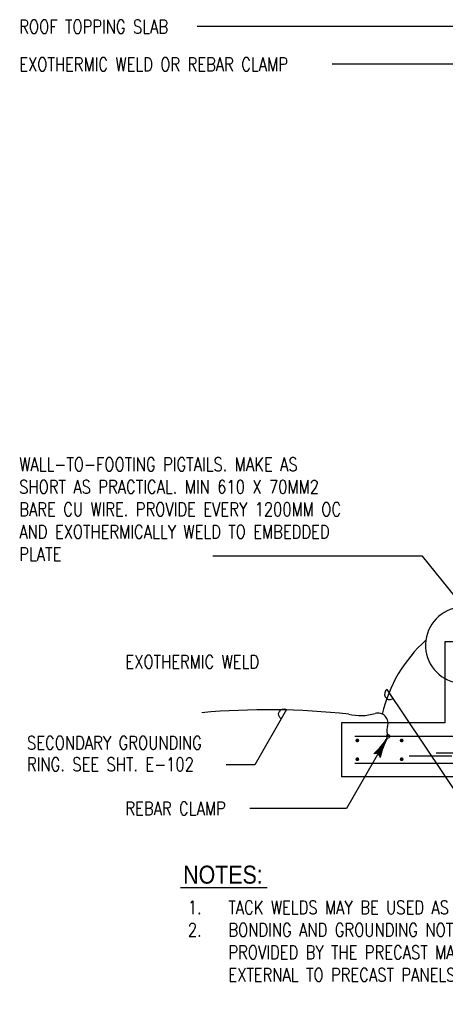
# Model space of a CAD drawing. Header units: inches. Extents: x 0 to 12596, y 564 to 12873.
# Tile 15 of 25: x 3130 to 3414, y 8179 to 8836. Entities that reach past the tile are written whole.
import ezdxf
from ezdxf.enums import TextEntityAlignment as Align

# ---------------------------------------------------------------- set-up
doc = ezdxf.new("R2010")
doc.units = ezdxf.units.IN
doc.header["$MEASUREMENT"] = 0
for name, color, linetype in [('D-DETL-TEXT', 3, 'Continuous'), ('E-ANNO-SYMB', 6, 'Continuous'), ('S-SECT-CONC', 3, 'Continuous'), ('WPOWER', 4, 'Continuous')]:
    doc.layers.add(name, color=color, linetype=linetype)
doc.layers.add('E-ANNO-TEXT', color=7, linetype='Continuous', lineweight=25)
doc.styles.add('HELV', font='helv.shx', dxfattribs={"width": 0.85, "height": 0.25})
doc.styles.add('ROMANS', font='ROMANS.shx', dxfattribs={"width": 0.8})

# ---------------------------------------------------------------- blocks, each defined once
blk = doc.blocks.new('LOOP')
blk.add_arc((0, 0), 0.046875, 180, 0)
blk = doc.blocks.new('AH')
at = {"color": 2}
for centre, radius, start, end in [((-1.641852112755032, -0.000232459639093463), 0.330743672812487, 307.746448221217, 52.4872031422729), ((0.1837596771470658, 5.09881524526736), 5.102125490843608, 251.4374521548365, 267.9709398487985), ((0.1837596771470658, -5.098815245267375), 5.102125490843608, 92.02906015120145, 108.5498944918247), ((0.1837596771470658, 5.039860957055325), 5.102125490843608, 252.3504400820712, 263.5009731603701), ((0.1837596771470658, 4.97801360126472), 5.102125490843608, 252.7606127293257, 260.9359463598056), ((0.1837596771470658, 4.911151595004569), 5.102125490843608, 252.9427889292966, 258.8015678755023), ((0.1837596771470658, 4.64537512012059), 5.102125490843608, 252.0855683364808, 252.729697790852), ((0.1837596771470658, 4.70220782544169), 5.102125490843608, 252.4611136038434, 253.8391964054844), ((0.1837596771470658, 4.764055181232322), 5.102125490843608, 252.7486759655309, 255.1377447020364), ((0.1837596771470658, 4.835931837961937), 5.102125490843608, 252.9326384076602, 256.802547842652)]:
    blk.add_arc(centre, radius, start, end, dxfattribs=at)

msp = doc.modelspace()

# ---------------------------------------------------------------- linework, layer by layer
at = {"layer": 'D-DETL-TEXT', "color": 5}
msp.add_line((3237.142616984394, 8256.814267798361), (3294.988427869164, 8256.814267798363), dxfattribs=at)
at = {"layer": 'E-ANNO-SYMB', "color": 2, "lineweight": -2}
for points in [[(3463.236822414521, 8775.823261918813), (3433.186204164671, 8831.489161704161), (3248.252192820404, 8831.489161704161)], [(3447.054221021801, 8772.075046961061), (3427.565872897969, 8806.352668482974), (3338.351964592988, 8806.352668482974)]]:
    msp.add_lwpolyline(points, dxfattribs=at)
at = {"layer": 'E-ANNO-TEXT', "color": 2, "lineweight": -2}
for p, q in [((3398.618231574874, 8477.93234149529), (3258.8005887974, 8477.93234149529)), ((3424.911527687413, 8314.64574619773), (3375.010170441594, 8388.948779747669))]:
    msp.add_line(p, q, dxfattribs=at)
for points in [[(3420.191883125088, 8451.387835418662), (3398.618231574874, 8477.93234149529)], [(3347.841328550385, 8309.56505518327), (3283.436835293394, 8309.56505518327)]]:
    msp.add_lwpolyline(points, dxfattribs=at)
at = {"layer": 'E-ANNO-TEXT', "lineweight": -2, "extrusion": (-0.866025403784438, 0.5000000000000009, 0), "elevation": 1323.034423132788}
msp.add_lwpolyline([(-8907.439712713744, 0), (-8864.941759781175, 0)], dxfattribs=at)
at = {"layer": 'E-ANNO-TEXT', "color": 2, "extrusion": (-0.866025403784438, 0.5000000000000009, 0), "elevation": 1255.466889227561}
msp.add_lwpolyline([(-8924.708485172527, 0), (-8870.21509646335, 0)], dxfattribs=at)
at = {"layer": 'E-ANNO-TEXT', "lineweight": -2, "extrusion": (0, 1, 0), "elevation": 8338.78197860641}
msp.add_lwpolyline([(-3286.689459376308, 0), (-3267.639459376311, 0)], dxfattribs=at)
at = {"layer": 'S-SECT-CONC', "color": 1}
for p, q in [((3413.556188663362, 8420.70601665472), (3413.556188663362, 8366.706124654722)), ((3427.877026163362, 8420.70601665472), (3413.556188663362, 8420.70601665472)), ((3344.50908266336, 8366.706124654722), (3344.509082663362, 8330.706196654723)), ((3413.556188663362, 8366.706124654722), (3344.50908266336, 8366.706124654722)), ((3533.532326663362, 8357.706142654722), (3353.485442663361, 8357.706142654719)), ((3389.7059994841, 8344.621078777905), (3418.170509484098, 8344.621078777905)), ((3407.599057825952, 8346.624843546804), (3442.087177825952, 8346.624843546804)), ((3533.532326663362, 8339.70617865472), (3353.485442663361, 8339.706178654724)), ((3542.508686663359, 8330.706196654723), (3344.509082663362, 8330.706196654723))]:
    msp.add_line(p, q, dxfattribs=at)
at = {"layer": 'S-SECT-CONC', "color": 1, "const_width": 1.2499662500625}
for points in [[(3355.719815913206, 8354.991197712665, 1), (3354.469849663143, 8354.991197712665, 1)], [(3384.048823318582, 8354.991197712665, -1), (3385.298789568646, 8354.991197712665, -1)], [(3355.719815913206, 8342.421123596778, -1), (3354.469849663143, 8342.421123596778, -1)], [(3384.048823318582, 8342.421123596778, 1), (3385.298789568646, 8342.421123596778, 1)]]:
    msp.add_lwpolyline(points, format="xyb", close=True, dxfattribs=at)
at = {"layer": 'WPOWER', "color": 1, "const_width": 0.75, "flags": 128}
msp.add_lwpolyline([(3374.525522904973, 8357.731992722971, 1), (3376.775522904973, 8357.731992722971, 1)], format="xyb", close=True, dxfattribs=at)
at = {"layer": 'WPOWER', "color": 1}
for centre, radius, start, end in [((3426.117851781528, 8418.492200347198), 25.50412987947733, 89.81696875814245, 255.4392235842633), ((3463.595132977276, 8351.385172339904), 94.33841350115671, 131.705855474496, 167.0587204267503), ((3295.478888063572, 7887.227709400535), 488.2578807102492, 83.66694968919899, 95.19367359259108), ((3368.804431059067, 8366.48097865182), 6.783999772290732, 340.5179646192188, 106.2639175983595), ((3357.190151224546, 8406.291768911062), 34.68635731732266, 256.9153013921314, 286.2639175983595), ((3382.599805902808, 8361.60064749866), 7.849181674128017, 160.5179646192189, 208.2879226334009)]:
    msp.add_arc(centre, radius, start, end, dxfattribs=at)

# ---------------------------------------------------------------- block references
at = {"layer": 'E-ANNO-TEXT'}
for p, xscale, yscale, zscale, rotation in [((3376.813889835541, 8385.86578001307), 76.19999999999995, 76.19999999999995, 76.19999999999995, 300.3299124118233), ((3306.152498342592, 8372.492950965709), -76.19999999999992, 76.19999999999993, 76.19999999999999, 239.9999999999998)]:
    msp.add_blockref('LOOP', p, dxfattribs=dict(at, xscale=xscale, yscale=yscale, zscale=zscale, rotation=rotation))
at = {"layer": 'E-ANNO-TEXT', "color": 2, "xscale": 9.52500000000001, "yscale": 9.52500000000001, "zscale": 9.52500000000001, "rotation": 59.96934949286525}
msp.add_blockref('AH', (3375.117663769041, 8356.758770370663), dxfattribs=at)

# ---------------------------------------------------------------- texts
at = {"layer": 'D-DETL-TEXT', "color": 5, "style": 'HELV', "width": 0.85}
msp.add_text('NOTES:', height=12, dxfattribs=at).set_placement((3265.462913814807, 8259.415505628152), align=Align.CENTER)
at = {"layer": 'E-ANNO-TEXT', "char_height": 9, "attachment_point": 1, "style": 'ROMANS'}
for s, insert, width in [('ROOF TOPPING SLAB', (3129.514602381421, 8835.926925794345), 210.0232320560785), ('EXOTHERMIC WELD OR REBAR CLAMP', (3129.514602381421, 8810.790432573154), 210.0232320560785), ('{\\C3;WALL-TO-FOOTING PIGTAILS. MAKE AS SHORT AS PRACTICAL. MIN 610 X 70MM2 BARE CU WIRE. PROVIDE EVERY 1200MM OC AND EXOTHERMICALLY WELD TO EMBEDDED PLATE}', (3129.51460238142, 8543.78234149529), 235.7713608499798), ('\\pxi-3,l3,t3;1.^ITACK WELDS MAY BE USED AS AN ALTERNATE BONDING METHOD.\\P2.^IBONDING AND GROUNDING NOTE: ELECTRICAL BONDING REQUIREMENTS INTERNAL TO PRECAST ROOF AND WALL PANELS SHALL BE PROVIDED BY THE PRECAST MANUFACTURER IN ACCORDANCE WITH THE STRUCTURAL DRAWINGS. ELECTRICAL BONDING REQUIREMENTS EXTERNAL TO PRECAST PANELS AND WITHIN CAST-IN-PLACE CONCRETE SLABS SHALL BE FIELD INSTALLED.', (3242.052888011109, 8248.035920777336), 731.8911802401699)]:
    msp.add_mtext(s, dxfattribs=dict(at, insert=insert, width=width))
for s, insert in [('EXOTHERMIC WELD', (3200.363861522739, 8411.972483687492)), ('SECONDARY GROUNDING', (3134.708415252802, 8357.8881328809)), ('RING. SEE SHT. E-102', (3134.708415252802, 8343.54447860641)), ('REBAR CLAMP', (3200.363861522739, 8314.06505518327))]:
    msp.add_mtext(s, dxfattribs=dict(at, insert=insert))

doc.saveas('drawing.dxf')
